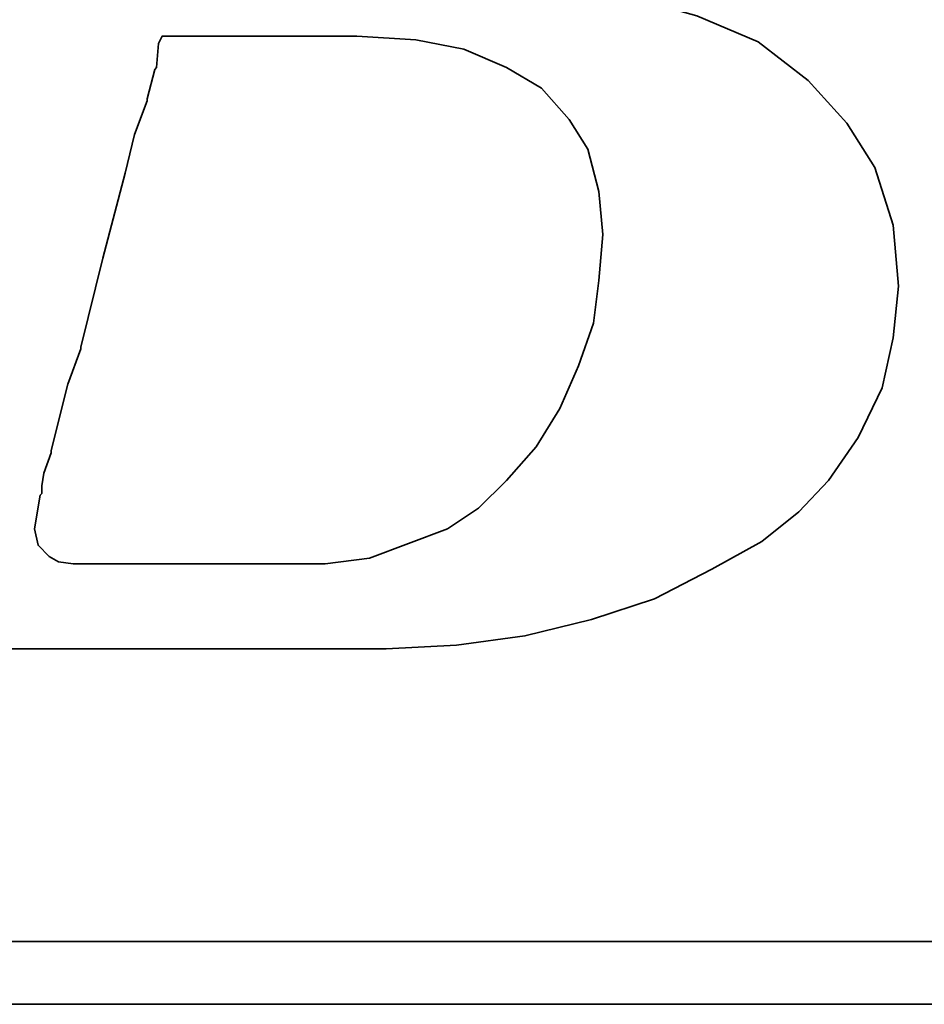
# Model space of a CAD drawing. Header units: inches. Extents: x 22 to 529, y 46 to 401.
# Tile 27 of 50: x 203.35 to 205.01, y 110.75 to 112.56. Entities that reach past the tile are written whole.
import ezdxf

# ---------------------------------------------------------------- set-up
doc = ezdxf.new("R2010")
doc.units = ezdxf.units.IN
doc.header["$LTSCALE"] = 0.1
doc.layers.add('DIM', color=4, linetype='Continuous')
doc.layers.add('layer 1', color=7, linetype='Continuous')

# ---------------------------------------------------------------- blocks, each defined once
blk = doc.blocks.new('TBI MOTION logo(完整正式版)')
at = {"layer": 'layer 1', "color": 22, "lineweight": 35}
for points, knots in [([(-64.65375, -6.86375), (-64.65375, -6.86375), (-64.84375, -7.29625), (-64.84375, -7.29625), (-64.84375, -7.29625), (-64.84375, -7.29625), (-64.86875, -7.34375), (-64.86875, -7.34375), (-64.86875, -7.34375), (-64.86875, -7.34375), (-64.86875, -7.36875), (-64.86875, -7.36875), (-64.86875, -7.36875), (-64.86875, -7.36875), (-65.15375, -7.65375), (-65.15375, -7.65375), (-65.15375, -7.65375), (-65.15375, -7.65375), (-65.17875, -7.65375), (-65.17875, -7.65375), (-65.17875, -7.65375), (-65.17875, -7.65375), (-65.20375, -7.67875), (-65.20375, -7.67875), (-65.20375, -7.67875), (-65.20375, -7.67875), (-65.58875, -7.87125), (-65.58875, -7.87125), (-65.58875, -7.87125), (-65.58875, -7.87125), (-65.63375, -7.87125), (-65.63375, -7.87125), (-65.63375, -7.87125), (-65.63375, -7.87125), (-65.65875, -7.89375), (-65.65875, -7.89375), (-65.65875, -7.89375), (-65.65875, -7.89375), (-66.09375, -7.94375), (-66.09375, -7.94375), (-66.09375, -7.94375), (-66.09375, -7.94375), (-66.11375, -7.94375), (-66.11375, -7.94375), (-66.11375, -7.94375), (-66.11375, -7.94375), (-66.16375, -7.94375), (-66.16375, -7.94375), (-66.16375, -7.94375), (-66.16375, -7.94375), (-66.30875, -7.94375), (-66.30875, -7.94375), (-66.30875, -7.94375), (-66.30875, -7.94375), (-66.69375, -7.94375), (-66.69375, -7.94375), (-66.69375, -7.94375), (-66.69375, -7.94375), (-67.07375, -7.94375), (-67.07375, -7.94375), (-67.07375, -7.94375), (-67.07375, -7.94375), (-67.12375, -7.94375), (-67.12375, -7.94375), (-67.12375, -7.94375), (-67.12375, -7.94375), (-67.12375, -7.96625), (-67.12375, -7.96625), (-67.12375, -7.96625), (-67.12375, -7.96625), (-67.14875, -7.99125), (-67.14875, -7.99125), (-67.14875, -7.99125), (-67.14875, -7.99125), (-67.24375, -8.34875), (-67.24375, -8.34875), (-67.24375, -8.34875), (-67.24375, -8.34875), (-67.31375, -8.68625), (-67.31375, -8.68625), (-67.31375, -8.68625), (-67.31375, -8.68625), (-67.26875, -8.68625), (-67.26875, -8.68625), (-67.26875, -8.68625), (-67.26875, -8.68625), (-67.07375, -8.68625), (-67.07375, -8.68625), (-67.07375, -8.68625), (-67.07375, -8.68625), (-66.54875, -8.68625), (-66.54875, -8.68625), (-66.54875, -8.68625), (-66.54875, -8.68625), (-65.82625, -8.68625), (-65.82625, -8.68625), (-65.82625, -8.68625), (-65.82625, -8.68625), (-65.01375, -8.68625), (-65.01375, -8.68625), (-65.01375, -8.68625), (-65.01375, -8.68625), (-64.05375, -8.68625), (-64.05375, -8.68625), (-64.05375, -8.68625), (-64.05375, -8.68625), (-62.08375, -8.68625), (-62.08375, -8.68625), (-62.08375, -8.68625), (-62.08375, -8.68625), (-60.06875, -8.68625), (-60.06875, -8.68625), (-60.06875, -8.68625), (-60.06875, -8.68625), (-59.10875, -8.68625), (-59.10875, -8.68625), (-59.10875, -8.68625), (-59.10875, -8.68625), (-58.29375, -8.68625), (-58.29375, -8.68625), (-58.29375, -8.68625), (-58.29375, -8.68625), (-57.57375, -8.68625), (-57.57375, -8.68625), (-57.57375, -8.68625), (-57.57375, -8.68625), (-57.04875, -8.68625), (-57.04875, -8.68625), (-57.04875, -8.68625), (-57.04875, -8.68625), (-56.85375, -8.68625), (-56.85375, -8.68625), (-56.85375, -8.68625), (-56.85375, -8.68625), (-56.70875, -8.68625), (-56.70875, -8.68625), (-56.70875, -8.68625), (-56.70875, -8.68625), (-56.61375, -8.68625), (-56.61375, -8.68625), (-56.61375, -8.68625), (-56.61375, -8.68625), (-56.56875, -8.68625), (-56.56875, -8.68625), (-56.56875, -8.68625), (-56.56875, -8.68625), (-55.65375, -8.63875), (-55.65375, -8.63875), (-55.65375, -8.63875), (-55.65375, -8.63875), (-54.76875, -8.51875), (-54.76875, -8.51875), (-54.76875, -8.51875), (-54.76875, -8.51875), (-53.90375, -8.30375), (-53.90375, -8.30375), (-53.90375, -8.30375), (-53.90375, -8.30375), (-53.08875, -8.03875), (-53.08875, -8.03875), (-53.08875, -8.03875), (-53.08875, -8.03875), (-52.34375, -7.65375), (-52.34375, -7.65375), (-52.34375, -7.65375), (-52.34375, -7.65375), (-51.69875, -7.29625), (-51.69875, -7.29625), (-51.69875, -7.29625), (-51.69875, -7.29625), (-51.21875, -6.91125), (-51.21875, -6.91125), (-51.21875, -6.91125), (-51.21875, -6.91125), (-50.83375, -6.50375), (-50.83375, -6.50375), (-50.83375, -6.50375), (-50.83375, -6.50375), (-50.44875, -5.94875), (-50.44875, -5.94875), (-50.44875, -5.94875), (-50.44875, -5.94875), (-50.13875, -5.30375), (-50.13875, -5.30375), (-50.13875, -5.30375), (-50.13875, -5.30375), (-49.99375, -4.65375), (-49.99375, -4.65375), (-49.99375, -4.65375), (-49.99375, -4.65375), (-49.92375, -3.98375), (-49.92375, -3.98375), (-49.92375, -3.98375), (-49.92375, -3.98375), (-49.99375, -3.19374), (-49.99375, -3.19374), (-49.99375, -3.19374), (-49.99375, -3.19374), (-50.23374, -2.44874), (-50.23374, -2.44874), (-50.23374, -2.44874), (-50.23374, -2.44874), (-50.59375, -1.87374), (-50.59375, -1.87374), (-50.59375, -1.87374), (-50.59375, -1.87374), (-51.09875, -1.31874), (-51.09875, -1.31874), (-51.09875, -1.31874), (-51.09875, -1.31874), (-51.74375, -0.81875), (-51.74375, -0.81875), (-51.74375, -0.81875), (-51.74375, -0.81875), (-52.53875, -0.48125), (-52.53875, -0.48125), (-52.53875, -0.48125), (-52.53875, -0.48125), (-53.47375, -0.21875), (-53.47375, -0.21875), (-53.47375, -0.21875), (-53.47375, -0.21875), (-54.52875, -0.04874), (-54.52875, -0.04874), (-54.52875, -0.04874), (-54.52875, -0.04874), (-55.65375, 0.12125), (-55.65375, 0.12125), (-55.65375, 0.12125), (-55.65375, 0.12125), (-54.50375, 0.28624), (-54.50375, 0.28624), (-54.50375, 0.28624), (-54.50375, 0.28624), (-53.83375, 0.38124), (-53.83375, 0.38124), (-53.83375, 0.38124), (-53.83375, 0.38124), (-53.18375, 0.50125), (-53.18375, 0.50125), (-53.18375, 0.50125), (-53.18375, 0.50125), (-52.55875, 0.66874), (-52.55875, 0.66874), (-52.55875, 0.66874), (-52.55875, 0.66874), (-52.03375, 0.86124), (-52.03375, 0.86124), (-52.03375, 0.86124), (-52.03375, 0.86124), (-51.50374, 1.03124), (-51.50374, 1.03124), (-51.50374, 1.03124), (-51.50374, 1.03124), (-51.09875, 1.27125), (-51.09875, 1.27125), (-51.09875, 1.27125), (-51.09875, 1.27125), (-50.71375, 1.48624), (-50.71375, 1.48624), (-50.71375, 1.48624), (-50.71375, 1.48624), (-50.37625, 1.77625), (-50.37625, 1.77625), (-50.37625, 1.77625), (-50.37625, 1.77625), (-49.82375, 2.37625), (-49.82375, 2.37625), (-49.82375, 2.37625), (-49.82375, 2.37625), (-49.41875, 2.99625), (-49.41875, 2.99625), (-49.41875, 2.99625), (-49.41875, 2.99625), (-49.22375, 3.76625), (-49.22375, 3.76625), (-49.22375, 3.76625), (-49.22375, 3.76625), (-49.15375, 4.50874), (-49.15375, 4.50874), (-49.15375, 4.50874), (-49.15375, 4.50874), (-49.20375, 5.25125), (-49.20375, 5.25125), (-49.20375, 5.25125), (-49.20375, 5.25125), (-49.41875, 5.92625), (-49.41875, 5.92625), (-49.41875, 5.92625), (-49.41875, 5.92625), (-49.77875, 6.47625), (-49.77875, 6.47625), (-49.77875, 6.47625), (-49.77875, 6.47625), (-50.33125, 7.02624), (-50.33125, 7.02624), (-50.33125, 7.02624), (-50.33125, 7.02624), (-51.00125, 7.43625), (-51.00125, 7.43625), (-51.00125, 7.43625), (-51.00125, 7.43625), (-51.79375, 7.72625), (-51.79375, 7.72625), (-51.79375, 7.72625), (-51.79375, 7.72625), (-52.72875, 7.89124), (-52.72875, 7.89124), (-52.72875, 7.89124), (-52.72875, 7.89124), (-53.83375, 7.98625), (-53.83375, 7.98625), (-53.83375, 7.98625), (-53.83375, 7.98625), (-53.92875, 7.98625), (-53.92875, 7.98625), (-53.92875, 7.98625), (-53.92875, 7.98625), (-54.26375, 7.98625), (-54.26375, 7.98625), (-54.26375, 7.98625), (-54.26375, 7.98625), (-54.74375, 7.98625), (-54.74375, 7.98625), (-54.74375, 7.98625), (-54.74375, 7.98625), (-55.36875, 7.98625), (-55.36875, 7.98625), (-55.36875, 7.98625), (-55.36875, 7.98625), (-56.13375, 7.98625), (-56.13375, 7.98625), (-56.13375, 7.98625), (-56.13375, 7.98625), (-56.94875, 7.98625), (-56.94875, 7.98625), (-56.94875, 7.98625), (-56.94875, 7.98625), (-58.77625, 7.98625), (-58.77625, 7.98625), (-58.77625, 7.98625), (-58.77625, 7.98625), (-60.59875, 7.98625), (-60.59875, 7.98625), (-60.59875, 7.98625), (-60.59875, 7.98625), (-61.41375, 7.98625), (-61.41375, 7.98625), (-61.41375, 7.98625), (-61.41375, 7.98625), (-62.17875, 7.98625), (-62.17875, 7.98625), (-62.17875, 7.98625), (-62.17875, 7.98625), (-62.80375, 7.98625), (-62.80375, 7.98625), (-62.80375, 7.98625), (-62.80375, 7.98625), (-63.30625, 7.98625), (-63.30625, 7.98625), (-63.30625, 7.98625), (-63.30625, 7.98625), (-63.57375, 7.98625), (-63.57375, 7.98625), (-63.57375, 7.98625), (-63.57375, 7.98625), (-63.57375, 7.96375), (-63.57375, 7.96375), (-63.57375, 7.96375), (-63.57375, 7.96375), (-63.59875, 7.94125), (-63.59875, 7.94125), (-63.59875, 7.94125), (-63.59875, 7.94125), (-63.69375, 7.55625), (-63.69375, 7.55625), (-63.69375, 7.55625), (-63.69375, 7.55625), (-63.76375, 7.24624), (-63.76375, 7.24624), (-63.76375, 7.24624), (-63.76375, 7.24624), (-63.23875, 7.24624), (-63.23875, 7.24624), (-63.23875, 7.24624), (-63.23875, 7.24624), (-62.75875, 7.24624), (-62.75875, 7.24624), (-62.75875, 7.24624), (-62.75875, 7.24624), (-62.61125, 7.24624), (-62.61125, 7.24624), (-62.61125, 7.24624), (-62.61125, 7.24624), (-62.56625, 7.24624), (-62.56625, 7.24624), (-62.56625, 7.24624), (-62.56625, 7.24624), (-62.22875, 7.24624), (-62.22875, 7.24624), (-62.22875, 7.24624), (-62.22875, 7.24624), (-62.20375, 7.24624), (-62.20375, 7.24624), (-62.20375, 7.24624), (-62.20375, 7.24624), (-62.17875, 7.21875), (-62.17875, 7.21875), (-62.17875, 7.21875), (-62.17875, 7.21875), (-61.96375, 7.17125), (-61.96375, 7.17125), (-61.96375, 7.17125), (-61.96375, 7.17125), (-61.72375, 7.12624), (-61.72375, 7.12624), (-61.72375, 7.12624), (-61.72375, 7.12624), (-61.70375, 7.12624), (-61.70375, 7.12624), (-61.70375, 7.12624), (-61.70375, 7.12624), (-61.55875, 7.07624), (-61.55875, 7.07624), (-61.55875, 7.07624), (-61.55875, 7.07624), (-61.50875, 7.07624), (-61.50875, 7.07624), (-61.50875, 7.07624), (-61.50875, 7.07624), (-61.48375, 7.02624), (-61.48375, 7.02624), (-61.48375, 7.02624), (-61.48375, 7.02624), (-61.31875, 6.83375), (-61.31875, 6.83375), (-61.31875, 6.83375), (-61.31875, 6.83375), (-61.29375, 6.81125), (-61.29375, 6.81125), (-61.29375, 6.81125), (-61.29375, 6.81125), (-61.29375, 6.78625), (-61.29375, 6.78625), (-61.29375, 6.78625), (-61.29375, 6.78625), (-61.19875, 6.50124), (-61.19875, 6.50124), (-61.19875, 6.50124), (-61.19875, 6.50124), (-61.17375, 6.45124), (-61.17375, 6.45124), (-61.17375, 6.45124), (-61.17375, 6.45124), (-61.19875, 6.40625), (-61.19875, 6.40625), (-61.19875, 6.40625), (-61.19875, 6.40625), (-61.26875, 5.99624), (-61.26875, 5.99624), (-61.26875, 5.99624), (-61.26875, 5.99624), (-61.26875, 5.85125), (-61.26875, 5.85125), (-61.26875, 5.85125), (-61.26875, 5.85125), (-61.26875, 5.82625), (-61.26875, 5.82625), (-61.26875, 5.82625), (-61.26875, 5.82625), (-61.29375, 5.80625), (-61.29375, 5.80625), (-61.29375, 5.80625), (-61.29375, 5.80625), (-61.34125, 5.66125), (-61.34125, 5.66125), (-61.34125, 5.66125), (-61.34125, 5.66125), (-61.41375, 5.44625), (-61.41375, 5.44625), (-61.41375, 5.44625), (-61.41375, 5.44625), (-61.48375, 5.15625), (-61.48375, 5.15625), (-61.48375, 5.15625), (-61.48375, 5.15625), (-61.58375, 4.82124), (-61.58375, 4.82124), (-61.58375, 4.82124), (-61.58375, 4.82124), (-61.79875, 4.00375), (-61.79875, 4.00375), (-61.79875, 4.00375), (-61.79875, 4.00375), (-62.05875, 2.99625), (-62.05875, 2.99625), (-62.05875, 2.99625), (-62.05875, 2.99625), (-62.34875, 1.91625), (-62.34875, 1.91625), (-62.34875, 1.91625), (-62.34875, 1.91625), (-62.97375, -0.41124), (-62.97375, -0.41124), (-62.97375, -0.41124), (-62.97375, -0.41124), (-63.59875, -2.75875), (-63.59875, -2.75875), (-63.59875, -2.75875), (-63.59875, -2.75875), (-63.88375, -3.86374), (-63.88375, -3.86374), (-63.88375, -3.86374), (-63.88375, -3.86374), (-64.14875, -4.82374), (-64.14875, -4.82374), (-64.14875, -4.82374), (-64.14875, -4.82374), (-64.36375, -5.64125), (-64.36375, -5.64125), (-64.36375, -5.64125), (-64.36375, -5.64125), (-64.43625, -5.97625), (-64.43625, -5.97625), (-64.43625, -5.97625), (-64.43625, -5.97625), (-64.50875, -6.28625), (-64.50875, -6.28625), (-64.50875, -6.28625), (-64.50875, -6.28625), (-64.50875, -6.30875), (-64.50875, -6.30875), (-64.50875, -6.30875), (-64.50875, -6.30875), (-64.57875, -6.50375), (-64.57875, -6.50375), (-64.57875, -6.50375), (-64.57875, -6.50375), (-64.62875, -6.69625), (-64.62875, -6.69625), (-64.62875, -6.69625), (-64.62875, -6.69625), (-64.62875, -6.76875), (-64.62875, -6.76875), (-64.62875, -6.76875), (-64.62875, -6.76875), (-64.62875, -6.81375), (-64.62875, -6.81375), (-64.62875, -6.81375), (-64.62875, -6.81375), (-64.62875, -6.83875), (-64.62875, -6.83875), (-64.62875, -6.83875), (-64.62875, -6.83875), (-64.65375, -6.86375), (-64.65375, -6.86375)], [0, 0, 0, 0, 0.00719424, 0.00719424, 0.00719424, 0.00719424, 0.01438849, 0.01438849, 0.01438849, 0.01438849, 0.02158273, 0.02158273, 0.02158273, 0.02158273, 0.02877698, 0.02877698, 0.02877698, 0.02877698, 0.03597122, 0.03597122, 0.03597122, 0.03597122, 0.04316547, 0.04316547, 0.04316547, 0.04316547, 0.05035971, 0.05035971, 0.05035971, 0.05035971, 0.05755396, 0.05755396, 0.05755396, 0.05755396, 0.0647482, 0.0647482, 0.0647482, 0.0647482, 0.07194245, 0.07194245, 0.07194245, 0.07194245, 0.07913669, 0.07913669, 0.07913669, 0.07913669, 0.08633094, 0.08633094, 0.08633094, 0.08633094, 0.09352518, 0.09352518, 0.09352518, 0.09352518, 0.10071942, 0.10071942, 0.10071942, 0.10071942, 0.10791367, 0.10791367, 0.10791367, 0.10791367, 0.11510791, 0.11510791, 0.11510791, 0.11510791, 0.12230216, 0.12230216, 0.12230216, 0.12230216, 0.1294964, 0.1294964, 0.1294964, 0.1294964, 0.13669065, 0.13669065, 0.13669065, 0.13669065, 0.14388489, 0.14388489, 0.14388489, 0.14388489, 0.15107914, 0.15107914, 0.15107914, 0.15107914, 0.15827338, 0.15827338, 0.15827338, 0.15827338, 0.16546763, 0.16546763, 0.16546763, 0.16546763, 0.17266187, 0.17266187, 0.17266187, 0.17266187, 0.17985612, 0.17985612, 0.17985612, 0.17985612, 0.18705036, 0.18705036, 0.18705036, 0.18705036, 0.1942446, 0.1942446, 0.1942446, 0.1942446, 0.20143885, 0.20143885, 0.20143885, 0.20143885, 0.20863309, 0.20863309, 0.20863309, 0.20863309, 0.21582734, 0.21582734, 0.21582734, 0.21582734, 0.22302158, 0.22302158, 0.22302158, 0.22302158, 0.23021583, 0.23021583, 0.23021583, 0.23021583, 0.23741007, 0.23741007, 0.23741007, 0.23741007, 0.24460432, 0.24460432, 0.24460432, 0.24460432, 0.25179856, 0.25179856, 0.25179856, 0.25179856, 0.25899281, 0.25899281, 0.25899281, 0.25899281, 0.26618705, 0.26618705, 0.26618705, 0.26618705, 0.27338129, 0.27338129, 0.27338129, 0.27338129, 0.28057554, 0.28057554, 0.28057554, 0.28057554, 0.28776978, 0.28776978, 0.28776978, 0.28776978, 0.29496403, 0.29496403, 0.29496403, 0.29496403, 0.30215827, 0.30215827, 0.30215827, 0.30215827, 0.30935252, 0.30935252, 0.30935252, 0.30935252, 0.31654676, 0.31654676, 0.31654676, 0.31654676, 0.32374101, 0.32374101, 0.32374101, 0.32374101, 0.33093525, 0.33093525, 0.33093525, 0.33093525, 0.3381295, 0.3381295, 0.3381295, 0.3381295, 0.34532374, 0.34532374, 0.34532374, 0.34532374, 0.35251799, 0.35251799, 0.35251799, 0.35251799, 0.35971223, 0.35971223, 0.35971223, 0.35971223, 0.36690647, 0.36690647, 0.36690647, 0.36690647, 0.37410072, 0.37410072, 0.37410072, 0.37410072, 0.38129496, 0.38129496, 0.38129496, 0.38129496, 0.38848921, 0.38848921, 0.38848921, 0.38848921, 0.39568345, 0.39568345, 0.39568345, 0.39568345, 0.4028777, 0.4028777, 0.4028777, 0.4028777, 0.41007194, 0.41007194, 0.41007194, 0.41007194, 0.41726619, 0.41726619, 0.41726619, 0.41726619, 0.42446043, 0.42446043, 0.42446043, 0.42446043, 0.43165468, 0.43165468, 0.43165468, 0.43165468, 0.43884892, 0.43884892, 0.43884892, 0.43884892, 0.44604317, 0.44604317, 0.44604317, 0.44604317, 0.45323741, 0.45323741, 0.45323741, 0.45323741, 0.46043165, 0.46043165, 0.46043165, 0.46043165, 0.4676259, 0.4676259, 0.4676259, 0.4676259, 0.47482014, 0.47482014, 0.47482014, 0.47482014, 0.48201439, 0.48201439, 0.48201439, 0.48201439, 0.48920863, 0.48920863, 0.48920863, 0.48920863, 0.49640288, 0.49640288, 0.49640288, 0.49640288, 0.50359712, 0.50359712, 0.50359712, 0.50359712, 0.51079137, 0.51079137, 0.51079137, 0.51079137, 0.51798561, 0.51798561, 0.51798561, 0.51798561, 0.52517986, 0.52517986, 0.52517986, 0.52517986, 0.5323741, 0.5323741, 0.5323741, 0.5323741, 0.53956835, 0.53956835, 0.53956835, 0.53956835, 0.54676259, 0.54676259, 0.54676259, 0.54676259, 0.55395683, 0.55395683, 0.55395683, 0.55395683, 0.56115108, 0.56115108, 0.56115108, 0.56115108, 0.56834532, 0.56834532, 0.56834532, 0.56834532, 0.57553957, 0.57553957, 0.57553957, 0.57553957, 0.58273381, 0.58273381, 0.58273381, 0.58273381, 0.58992806, 0.58992806, 0.58992806, 0.58992806, 0.5971223, 0.5971223, 0.5971223, 0.5971223, 0.60431655, 0.60431655, 0.60431655, 0.60431655, 0.61151079, 0.61151079, 0.61151079, 0.61151079, 0.61870504, 0.61870504, 0.61870504, 0.61870504, 0.62589928, 0.62589928, 0.62589928, 0.62589928, 0.63309353, 0.63309353, 0.63309353, 0.63309353, 0.64028777, 0.64028777, 0.64028777, 0.64028777, 0.64748201, 0.64748201, 0.64748201, 0.64748201, 0.65467626, 0.65467626, 0.65467626, 0.65467626, 0.6618705, 0.6618705, 0.6618705, 0.6618705, 0.66906475, 0.66906475, 0.66906475, 0.66906475, 0.67625899, 0.67625899, 0.67625899, 0.67625899, 0.68345324, 0.68345324, 0.68345324, 0.68345324, 0.69064748, 0.69064748, 0.69064748, 0.69064748, 0.69784173, 0.69784173, 0.69784173, 0.69784173, 0.70503597, 0.70503597, 0.70503597, 0.70503597, 0.71223022, 0.71223022, 0.71223022, 0.71223022, 0.71942446, 0.71942446, 0.71942446, 0.71942446, 0.72661871, 0.72661871, 0.72661871, 0.72661871, 0.73381295, 0.73381295, 0.73381295, 0.73381295, 0.74100719, 0.74100719, 0.74100719, 0.74100719, 0.74820144, 0.74820144, 0.74820144, 0.74820144, 0.75539568, 0.75539568, 0.75539568, 0.75539568, 0.76258993, 0.76258993, 0.76258993, 0.76258993, 0.76978417, 0.76978417, 0.76978417, 0.76978417, 0.77697842, 0.77697842, 0.77697842, 0.77697842, 0.78417266, 0.78417266, 0.78417266, 0.78417266, 0.79136691, 0.79136691, 0.79136691, 0.79136691, 0.79856115, 0.79856115, 0.79856115, 0.79856115, 0.8057554, 0.8057554, 0.8057554, 0.8057554, 0.81294964, 0.81294964, 0.81294964, 0.81294964, 0.82014388, 0.82014388, 0.82014388, 0.82014388, 0.82733813, 0.82733813, 0.82733813, 0.82733813, 0.83453237, 0.83453237, 0.83453237, 0.83453237, 0.84172662, 0.84172662, 0.84172662, 0.84172662, 0.84892086, 0.84892086, 0.84892086, 0.84892086, 0.85611511, 0.85611511, 0.85611511, 0.85611511, 0.86330935, 0.86330935, 0.86330935, 0.86330935, 0.8705036, 0.8705036, 0.8705036, 0.8705036, 0.87769784, 0.87769784, 0.87769784, 0.87769784, 0.88489209, 0.88489209, 0.88489209, 0.88489209, 0.89208633, 0.89208633, 0.89208633, 0.89208633, 0.89928058, 0.89928058, 0.89928058, 0.89928058, 0.90647482, 0.90647482, 0.90647482, 0.90647482, 0.91366906, 0.91366906, 0.91366906, 0.91366906, 0.92086331, 0.92086331, 0.92086331, 0.92086331, 0.92805755, 0.92805755, 0.92805755, 0.92805755, 0.9352518, 0.9352518, 0.9352518, 0.9352518, 0.94244604, 0.94244604, 0.94244604, 0.94244604, 0.94964029, 0.94964029, 0.94964029, 0.94964029, 0.95683453, 0.95683453, 0.95683453, 0.95683453, 0.96402878, 0.96402878, 0.96402878, 0.96402878, 0.97122302, 0.97122302, 0.97122302, 0.97122302, 0.97841727, 0.97841727, 0.97841727, 0.97841727, 0.98561151, 0.98561151, 0.98561151, 0.98561151, 0.99280576, 0.99280576, 0.99280576, 0.99280576, 1, 1, 1, 1]), ([(-61.03125, -6.57375), (-61.03125, -6.57375), (-61.03125, -6.67125), (-61.03125, -6.67125), (-61.03125, -6.67125), (-61.03125, -6.67125), (-61.05375, -6.69625), (-61.05375, -6.69625), (-61.05375, -6.69625), (-61.05375, -6.69625), (-61.12375, -7.12875), (-61.12375, -7.12875), (-61.12375, -7.12875), (-61.12375, -7.12875), (-61.07875, -7.34375), (-61.07875, -7.34375), (-61.07875, -7.34375), (-61.07875, -7.34375), (-60.93375, -7.48875), (-60.93375, -7.48875), (-60.93375, -7.48875), (-60.93375, -7.48875), (-60.81375, -7.55625), (-60.81375, -7.55625), (-60.81375, -7.55625), (-60.81375, -7.55625), (-60.62375, -7.58375), (-60.62375, -7.58375), (-60.62375, -7.58375), (-60.62375, -7.58375), (-60.30875, -7.58375), (-60.30875, -7.58375), (-60.30875, -7.58375), (-60.30875, -7.58375), (-59.97375, -7.58375), (-59.97375, -7.58375), (-59.97375, -7.58375), (-59.97375, -7.58375), (-59.87875, -7.58375), (-59.87875, -7.58375), (-59.87875, -7.58375), (-59.87875, -7.58375), (-59.63625, -7.58375), (-59.63625, -7.58375), (-59.63625, -7.58375), (-59.63625, -7.58375), (-58.96875, -7.58375), (-58.96875, -7.58375), (-58.96875, -7.58375), (-58.96875, -7.58375), (-58.29375, -7.58375), (-58.29375, -7.58375), (-58.29375, -7.58375), (-58.29375, -7.58375), (-58.05375, -7.58375), (-58.05375, -7.58375), (-58.05375, -7.58375), (-58.05375, -7.58375), (-57.98375, -7.58375), (-57.98375, -7.58375), (-57.98375, -7.58375), (-57.98375, -7.58375), (-57.35875, -7.58375), (-57.35875, -7.58375), (-57.35875, -7.58375), (-57.35875, -7.58375), (-56.78375, -7.50875), (-56.78375, -7.50875), (-56.78375, -7.50875), (-56.78375, -7.50875), (-56.27875, -7.31875), (-56.27875, -7.31875), (-56.27875, -7.31875), (-56.27875, -7.31875), (-55.77375, -7.12875), (-55.77375, -7.12875), (-55.77375, -7.12875), (-55.77375, -7.12875), (-55.36875, -6.86375), (-55.36875, -6.86375), (-55.36875, -6.86375), (-55.36875, -6.86375), (-55.00875, -6.50375), (-55.00875, -6.50375), (-55.00875, -6.50375), (-55.00875, -6.50375), (-54.62375, -6.06875), (-54.62375, -6.06875), (-54.62375, -6.06875), (-54.62375, -6.06875), (-54.31375, -5.56875), (-54.31375, -5.56875), (-54.31375, -5.56875), (-54.31375, -5.56875), (-54.07375, -5.01625), (-54.07375, -5.01625), (-54.07375, -5.01625), (-54.07375, -5.01625), (-53.87875, -4.46374), (-53.87875, -4.46374), (-53.87875, -4.46374), (-53.87875, -4.46374), (-53.80875, -3.91375), (-53.80875, -3.91375), (-53.80875, -3.91375), (-53.80875, -3.91375), (-53.75875, -3.31375), (-53.75875, -3.31375), (-53.75875, -3.31375), (-53.75875, -3.31375), (-53.80875, -2.75875), (-53.80875, -2.75875), (-53.80875, -2.75875), (-53.80875, -2.75875), (-53.95375, -2.20875), (-53.95375, -2.20875), (-53.95375, -2.20875), (-53.95375, -2.20875), (-54.19375, -1.82625), (-54.19375, -1.82625), (-54.19375, -1.82625), (-54.19375, -1.82625), (-54.55375, -1.41875), (-54.55375, -1.41875), (-54.55375, -1.41875), (-54.55375, -1.41875), (-55.00875, -1.15125), (-55.00875, -1.15125), (-55.00875, -1.15125), (-55.00875, -1.15125), (-55.56125, -0.91375), (-55.56125, -0.91375), (-55.56125, -0.91375), (-55.56125, -0.91375), (-56.18125, -0.79375), (-56.18125, -0.79375), (-56.18125, -0.79375), (-56.18125, -0.79375), (-56.94875, -0.74374), (-56.94875, -0.74374), (-56.94875, -0.74374), (-56.94875, -0.74374), (-56.99875, -0.74374), (-56.99875, -0.74374), (-56.99875, -0.74374), (-56.99875, -0.74374), (-57.09375, -0.74374), (-57.09375, -0.74374), (-57.09375, -0.74374), (-57.09375, -0.74374), (-57.38375, -0.74374), (-57.38375, -0.74374), (-57.38375, -0.74374), (-57.38375, -0.74374), (-57.76875, -0.74374), (-57.76875, -0.74374), (-57.76875, -0.74374), (-57.76875, -0.74374), (-58.24625, -0.74374), (-58.24625, -0.74374), (-58.24625, -0.74374), (-58.24625, -0.74374), (-58.72875, -0.74374), (-58.72875, -0.74374), (-58.72875, -0.74374), (-58.72875, -0.74374), (-59.20875, -0.74374), (-59.20875, -0.74374), (-59.20875, -0.74374), (-59.20875, -0.74374), (-59.46875, -0.74374), (-59.46875, -0.74374), (-59.46875, -0.74374), (-59.46875, -0.74374), (-59.51625, -0.83875), (-59.51625, -0.83875), (-59.51625, -0.83875), (-59.51625, -0.83875), (-59.54375, -1.15125), (-59.54375, -1.15125), (-59.54375, -1.15125), (-59.54375, -1.15125), (-59.56375, -1.17874), (-59.56375, -1.17874), (-59.56375, -1.17874), (-59.56375, -1.17874), (-59.66375, -1.55875), (-59.66375, -1.55875), (-59.66375, -1.55875), (-59.66375, -1.55875), (-59.66375, -1.58375), (-59.66375, -1.58375), (-59.66375, -1.58375), (-59.66375, -1.58375), (-59.82875, -2.01874), (-59.82875, -2.01874), (-59.82875, -2.01874), (-59.82875, -2.01874), (-59.94875, -2.52125), (-59.94875, -2.52125), (-59.94875, -2.52125), (-59.94875, -2.52125), (-60.23875, -3.62375), (-60.23875, -3.62375), (-60.23875, -3.62375), (-60.23875, -3.62375), (-60.52375, -4.77624), (-60.52375, -4.77624), (-60.52375, -4.77624), (-60.52375, -4.77624), (-60.52375, -4.79874), (-60.52375, -4.79874), (-60.52375, -4.79874), (-60.52375, -4.79874), (-60.69125, -5.25375), (-60.69125, -5.25375), (-60.69125, -5.25375), (-60.69125, -5.25375), (-60.81375, -5.73625), (-60.81375, -5.73625), (-60.81375, -5.73625), (-60.81375, -5.73625), (-60.90875, -6.11875), (-60.90875, -6.11875), (-60.90875, -6.11875), (-60.90875, -6.11875), (-60.90875, -6.14375), (-60.90875, -6.14375), (-60.90875, -6.14375), (-60.90875, -6.14375), (-61.00375, -6.40875), (-61.00375, -6.40875), (-61.00375, -6.40875), (-61.00375, -6.40875), (-61.03125, -6.57375), (-61.03125, -6.57375)], [0, 0, 0, 0, 0.01694915, 0.01694915, 0.01694915, 0.01694915, 0.03389831, 0.03389831, 0.03389831, 0.03389831, 0.05084746, 0.05084746, 0.05084746, 0.05084746, 0.06779661, 0.06779661, 0.06779661, 0.06779661, 0.08474576, 0.08474576, 0.08474576, 0.08474576, 0.10169492, 0.10169492, 0.10169492, 0.10169492, 0.11864407, 0.11864407, 0.11864407, 0.11864407, 0.13559322, 0.13559322, 0.13559322, 0.13559322, 0.15254237, 0.15254237, 0.15254237, 0.15254237, 0.16949153, 0.16949153, 0.16949153, 0.16949153, 0.18644068, 0.18644068, 0.18644068, 0.18644068, 0.20338983, 0.20338983, 0.20338983, 0.20338983, 0.22033898, 0.22033898, 0.22033898, 0.22033898, 0.23728814, 0.23728814, 0.23728814, 0.23728814, 0.25423729, 0.25423729, 0.25423729, 0.25423729, 0.27118644, 0.27118644, 0.27118644, 0.27118644, 0.28813559, 0.28813559, 0.28813559, 0.28813559, 0.30508475, 0.30508475, 0.30508475, 0.30508475, 0.3220339, 0.3220339, 0.3220339, 0.3220339, 0.33898305, 0.33898305, 0.33898305, 0.33898305, 0.3559322, 0.3559322, 0.3559322, 0.3559322, 0.37288136, 0.37288136, 0.37288136, 0.37288136, 0.38983051, 0.38983051, 0.38983051, 0.38983051, 0.40677966, 0.40677966, 0.40677966, 0.40677966, 0.42372881, 0.42372881, 0.42372881, 0.42372881, 0.44067797, 0.44067797, 0.44067797, 0.44067797, 0.45762712, 0.45762712, 0.45762712, 0.45762712, 0.47457627, 0.47457627, 0.47457627, 0.47457627, 0.49152542, 0.49152542, 0.49152542, 0.49152542, 0.50847458, 0.50847458, 0.50847458, 0.50847458, 0.52542373, 0.52542373, 0.52542373, 0.52542373, 0.54237288, 0.54237288, 0.54237288, 0.54237288, 0.55932203, 0.55932203, 0.55932203, 0.55932203, 0.57627119, 0.57627119, 0.57627119, 0.57627119, 0.59322034, 0.59322034, 0.59322034, 0.59322034, 0.61016949, 0.61016949, 0.61016949, 0.61016949, 0.62711864, 0.62711864, 0.62711864, 0.62711864, 0.6440678, 0.6440678, 0.6440678, 0.6440678, 0.66101695, 0.66101695, 0.66101695, 0.66101695, 0.6779661, 0.6779661, 0.6779661, 0.6779661, 0.69491525, 0.69491525, 0.69491525, 0.69491525, 0.71186441, 0.71186441, 0.71186441, 0.71186441, 0.72881356, 0.72881356, 0.72881356, 0.72881356, 0.74576271, 0.74576271, 0.74576271, 0.74576271, 0.76271186, 0.76271186, 0.76271186, 0.76271186, 0.77966102, 0.77966102, 0.77966102, 0.77966102, 0.79661017, 0.79661017, 0.79661017, 0.79661017, 0.81355932, 0.81355932, 0.81355932, 0.81355932, 0.83050847, 0.83050847, 0.83050847, 0.83050847, 0.84745763, 0.84745763, 0.84745763, 0.84745763, 0.86440678, 0.86440678, 0.86440678, 0.86440678, 0.88135593, 0.88135593, 0.88135593, 0.88135593, 0.89830508, 0.89830508, 0.89830508, 0.89830508, 0.91525424, 0.91525424, 0.91525424, 0.91525424, 0.93220339, 0.93220339, 0.93220339, 0.93220339, 0.94915254, 0.94915254, 0.94915254, 0.94915254, 0.96610169, 0.96610169, 0.96610169, 0.96610169, 0.98305085, 0.98305085, 0.98305085, 0.98305085, 1, 1, 1, 1]), ([(75.90875, -9.47875), (75.90875, -9.47875), (75.90875, -12.28625), (75.90875, -12.28625), (75.90875, -12.28625), (75.90875, -12.28625), (75.90875, -12.47875), (75.90875, -12.47875), (75.90875, -12.47875), (75.90875, -12.47875), (75.71625, -12.47875), (75.71625, -12.47875), (75.71625, -12.47875), (75.71625, -12.47875), (-88.32875, -12.47875), (-88.32875, -12.47875), (-88.32875, -12.47875), (-88.32875, -12.47875), (-88.32875, -13.29375), (-88.32875, -13.29375), (-88.32875, -13.29375), (-88.32875, -13.29375), (82.89125, -13.29375), (82.89125, -13.29375), (82.89125, -13.29375), (82.89125, -13.29375), (75.90875, -9.47875), (75.90875, -9.47875)], [0, 0, 0, 0, 0.14285714, 0.14285714, 0.14285714, 0.14285714, 0.28571429, 0.28571429, 0.28571429, 0.28571429, 0.42857143, 0.42857143, 0.42857143, 0.42857143, 0.57142857, 0.57142857, 0.57142857, 0.57142857, 0.71428571, 0.71428571, 0.71428571, 0.71428571, 0.85714286, 0.85714286, 0.85714286, 0.85714286, 1, 1, 1, 1])]:
    blk.add_open_spline(points, degree=3, knots=knots, dxfattribs=at)

msp = doc.modelspace()

# ---------------------------------------------------------------- block references
at = {"layer": 'DIM', "xscale": 0.141750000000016, "yscale": 0.1417499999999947, "zscale": 0.14175}
msp.add_blockref('TBI MOTION logo(完整正式版)', (212.0417, 112.6321), dxfattribs=at)

doc.saveas('drawing.dxf')
